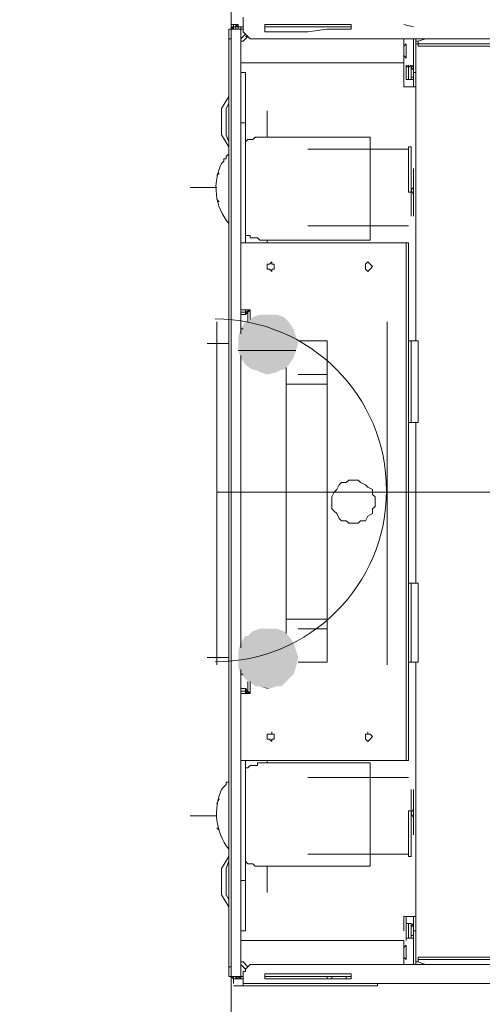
# Model space of a CAD drawing. Header units: millimetres. Extents: x 352 to 350573, y -22 to 37733.
# Tile 158 of 214: x 111000 to 111384, y 8766 to 9583. Entities that reach past the tile are written whole.
import ezdxf

# ---------------------------------------------------------------- set-up
doc = ezdxf.new("R2010")
doc.units = ezdxf.units.MM
doc.layers.add('PDF _PD-Socket', color=1, linetype='Continuous')
doc.layers.add('PDF$_83$-$Floor$Plan$-$В_Этаж$02_Сводный$P-PIPE', color=3, linetype='Continuous')
for name, color, linetype, true_color in [('PDF$_83$-$Floor$Plan$-$В_Этаж$02_Сводный$A-DETL-MBND', 7, 'Continuous', 0xdd3700), ('PDF$_83$-$Floor$Plan$-$В_Этаж$02_Сводный$G-IMPT', 9, 'Continuous', 0x808080), ('PDF$_83$-$Floor$Plan$-$В_Этаж$02_Сводный$P-PIPE-CNTR', 150, 'Continuous', 0x007fff), ('PDF$_83$new_ifc_RVT-1-В_Этаж$02_Сводный$A-WALL', 7, 'Continuous', 0xdcdcdc)]:
    doc.layers.add(name, color=color, linetype=linetype, true_color=true_color)

msp = doc.modelspace()

# ---------------------------------------------------------------- linework, layer by layer
at = {"layer": 'PDF _PD-Socket', "lineweight": 0}
for points in [[(111163.59, 9332.36), (111163.59, 9047.91)], [(111304.82, 9332.36), (111304.82, 9047.91)], [(111163.59, 9191.12), (111448.04, 9191.12)]]:
    msp.add_lwpolyline(points, dxfattribs=at)
msp.add_arc((111162.17, 9192.49), 142.23, 270, 90, dxfattribs=at)
at = {"layer": 'PDF$_83$-$Floor$Plan$-$В_Этаж$02_Сводный$A-DETL-MBND', "color": 5, "lineweight": 0}
for points in [[(111187.46, 9481.54), (111189.45, 9483.53), (111191.44, 9483.53), (111193.43, 9483.53), (111195.42, 9485.52), (111197.41, 9485.52), (111199.4, 9485.52), (111201.39, 9485.52), (111203.38, 9485.52), (111205.36, 9485.52)], [(111195.42, 9485.52), (111193.43, 9483.53)], [(111165.58, 9455.68), (111163.59, 9453.69)], [(111163.59, 9433.8), (111165.58, 9431.81)], [(111205.36, 9399.99), (111203.38, 9399.99), (111201.39, 9399.99), (111199.4, 9399.99), (111197.41, 9401.98), (111195.42, 9401.98), (111193.43, 9401.98), (111191.44, 9401.98), (111191.44, 9403.97), (111189.45, 9403.97), (111187.46, 9403.97)], [(111193.43, 9401.98), (111195.42, 9401.98)]]:
    msp.add_lwpolyline(points, dxfattribs=at)
msp.add_lwpolyline([(111173.54, 9413.91, -0.292175), (111167.57, 9463.64), (111169.56, 9465.63), (111169.56, 9467.62), (111171.55, 9467.62), (111171.55, 9469.61), (111173.54, 9471.6)], format="xyb", dxfattribs=at)
at = {"layer": 'PDF$_83$-$Floor$Plan$-$В_Этаж$02_Сводный$A-DETL-MBND', "color": 150, "lineweight": 0, "true_color": 0x007fff}
msp.add_lwpolyline([(111173.54, 9310.47), (111173.54, 9312.46), (111173.54, 9314.45), (111173.54, 9316.44), (111173.54, 9318.43)], dxfattribs=at)
at = {"layer": 'PDF$_83$-$Floor$Plan$-$В_Этаж$02_Сводный$A-DETL-MBND', "color": 220, "lineweight": 0, "true_color": 0xff00bf}
for points in [[(111173.54, 9047.91), (111173.54, 9049.89), (111173.54, 9051.88), (111173.54, 9053.87), (111173.54, 9055.86), (111173.54, 9057.85)], [(111189.45, 9024.04), (111187.46, 9026.02)]]:
    msp.add_lwpolyline(points, dxfattribs=at)
at = {"layer": 'PDF$_83$-$Floor$Plan$-$В_Этаж$02_Сводный$A-DETL-MBND', "color": 1, "lineweight": 0}
for points in [[(111187.46, 8962.37), (111189.45, 8962.37), (111191.44, 8964.36), (111193.43, 8964.36), (111195.42, 8964.36), (111197.41, 8964.36), (111197.41, 8966.35), (111199.4, 8966.35), (111201.39, 8966.35), (111203.38, 8966.35), (111205.36, 8966.35)], [(111195.42, 8964.36), (111193.43, 8964.36)], [(111165.58, 8936.51), (111163.59, 8932.53)], [(111163.59, 8912.64), (111165.58, 8910.65)], [(111205.36, 8880.82), (111203.38, 8880.82), (111201.39, 8880.82), (111199.4, 8880.82), (111197.41, 8880.82), (111195.42, 8880.82), (111193.43, 8882.8), (111191.44, 8882.8), (111189.45, 8882.8), (111187.46, 8884.79)], [(111193.43, 8882.8), (111195.42, 8880.82)]]:
    msp.add_lwpolyline(points, dxfattribs=at)
msp.add_lwpolyline([(111173.54, 8894.74, -0.27263), (111167.57, 8944.47), (111169.56, 8946.46), (111171.55, 8948.45), (111171.55, 8950.44), (111173.54, 8950.44), (111173.54, 8952.43)], format="xyb", dxfattribs=at)
at = {"layer": 'PDF$_83$-$Floor$Plan$-$В_Этаж$02_Сводный$G-IMPT', "lineweight": 0}
for points in [[(111187.46, 9569.07), (111189.45, 9569.07), (111191.44, 9567.08), (111193.43, 9567.08), (111195.42, 9567.08), (111193.43, 9567.08), (111191.44, 9567.08), (111189.45, 9569.07), (111187.46, 9571.06), (111185.47, 9573.04), (111185.47, 9575.03), (111185.47, 9577.02), (111185.47, 9582.99), (111185.47, 9584.98)], [(111173.54, 9549.17), (111173.54, 9575.03), (111175.53, 9575.03), (111175.53, 9573.04), (111175.53, 9571.06), (111175.53, 9569.07), (111175.53, 9567.08), (111173.54, 9567.08), (111173.54, 9569.07), (111173.54, 9571.06), (111173.54, 9573.04), (111173.54, 9575.03), (111173.54, 9549.17), (111173.54, 9547.19), (111173.54, 9545.2), (111173.54, 9543.21), (111173.54, 9539.23), (111173.54, 9537.24)], [(111179.51, 9577.02), (111181.49, 9577.02), (111179.51, 9577.02), (111179.51, 9575.03), (111177.52, 9575.03), (111175.53, 9577.02), (111175.53, 9579.01), (111177.52, 9579.01), (111177.52, 9577.02), (111175.53, 9577.02), (111177.52, 9577.02), (111177.52, 9579.01), (111179.51, 9579.01), (111179.51, 9577.02), (111179.51, 9579.01), (111181.49, 9577.02), (111181.49, 9575.03), (111181.49, 9577.02), (111183.48, 9577.02), (111181.49, 9577.02), (111181.49, 9575.03), (111179.51, 9575.03), (111179.51, 9577.02), (111181.49, 9577.02), (111183.48, 9577.02), (111181.49, 9577.02), (111183.48, 9577.02), (111185.47, 9577.02), (111183.48, 9577.02), (111181.49, 9577.02), (111181.49, 9579.01), (111179.51, 9579.01), (111181.49, 9579.01), (111179.51, 9579.01), (111179.51, 9577.02), (111177.52, 9577.02), (111177.52, 9575.03), (111177.52, 9577.02), (111179.51, 9577.02), (111179.51, 9579.01), (111179.51, 9577.02), (111177.52, 9577.02), (111177.52, 9579.01), (111177.52, 9577.02), (111177.52, 9579.01), (111177.52, 9577.02)], [(111177.52, 9579.01), (111179.51, 9579.01), (111177.52, 9579.01), (111179.51, 9579.01), (111177.52, 9579.01), (111177.52, 9577.02), (111175.53, 9577.02)], [(111175.53, 9577.02), (111175.53, 9577.02)], [(111175.53, 9575.03), (111183.48, 9575.03), (111183.48, 9577.02), (111183.48, 9575.03), (111185.47, 9575.03)], [(111175.53, 9577.02), (111175.53, 9577.02)], [(111177.52, 9579.01), (111177.52, 9579.01)], [(111177.52, 9575.03), (111177.52, 9575.03)], [(111179.51, 9575.03), (111179.51, 9575.03)], [(111181.49, 9575.03), (111181.49, 9577.02), (111183.48, 9577.02), (111181.49, 9577.02), (111181.49, 9575.03), (111181.49, 9577.02)], [(111181.49, 9577.02), (111181.49, 9577.02)], [(111181.49, 9577.02), (111181.49, 9577.02)], [(111183.48, 9577.02), (111183.48, 9577.02)], [(111183.48, 9577.02), (111183.48, 9577.02)], [(111183.48, 9577.02), (111183.48, 9577.02)], [(111183.48, 9577.02), (111183.48, 9577.02)], [(111183.48, 9577.02), (111183.48, 9577.02)], [(111183.48, 9577.02), (111183.48, 9577.02)], [(111183.48, 9577.02), (111183.48, 9577.02)], [(111183.48, 9322.41), (111183.48, 9575.03)], [(111183.48, 9575.03), (111183.48, 9575.03)], [(111185.47, 9577.02), (111185.47, 9577.02)], [(111195.42, 9567.08), (111774.27, 9567.08), (111780.23, 9577.02), (111782.22, 9577.02), (111784.21, 9577.02), (111784.21, 9575.03), (111786.2, 9575.03), (111788.19, 9573.04), (111788.19, 9571.06), (111790.18, 9569.07), (111790.18, 9567.08), (111744.43, 9539.23), (111742.44, 9537.24), (111742.44, 9535.25), (111740.45, 9535.25), (111740.45, 9533.26), (111740.45, 9302.52)], [(111255.09, 9577.02), (111255.09, 9577.02)], [(111259.07, 9577.02), (111259.07, 9577.02)], [(111271.01, 9577.02), (111271.01, 9577.02)], [(111274.99, 9577.02), (111274.99, 9577.02)], [(111274.99, 9577.02), (111274.99, 9577.02)], [(111274.99, 9577.02), (111274.99, 9577.02)], [(111326.7, 9577.02), (111318.75, 9579.01)], [(111173.54, 8815.17), (111173.54, 8817.16), (111173.54, 8819.15), (111173.54, 8821.14), (111173.54, 8823.13), (111173.54, 8825.12), (111173.54, 8827.11), (111173.54, 8825.12), (111173.54, 8823.13), (111173.54, 8821.14), (111173.54, 8819.15), (111173.54, 8817.16), (111173.54, 8789.31), (111175.53, 8789.31), (111175.53, 8791.3), (111175.53, 8793.29), (111175.53, 8795.28), (111175.53, 8797.27), (111175.53, 9567.08)], [(111173.54, 9567.08), (111173.54, 8797.27)], [(111187.46, 9571.06), (111183.48, 9567.08)], [(111195.42, 9567.08), (111195.42, 9567.08)], [(111318.75, 9567.08), (111318.75, 9561.11)], [(111326.7, 9567.08), (111326.7, 9539.23), (111326.7, 9537.24), (111326.7, 9535.25), (111326.7, 9533.26), (111326.7, 9531.27), (111326.7, 9529.28), (111326.7, 9527.29), (111328.69, 9527.29), (111328.69, 9529.28), (111328.69, 9531.27), (111328.69, 9533.26), (111328.69, 9535.25), (111328.69, 9537.24), (111328.69, 9539.23), (111328.69, 9567.08), (111330.68, 9567.08), (111328.69, 9567.08), (111328.69, 9565.09), (111330.68, 9565.09), (111330.68, 9561.11), (111746.42, 9561.11)], [(111330.68, 9567.08), (111330.68, 9567.08)], [(111330.68, 9565.09), (111336.65, 9567.08)], [(111183.48, 9565.09), (111183.48, 9565.09)], [(111183.48, 9565.09), (111183.48, 9565.09)], [(111185.47, 9565.09), (111183.48, 9565.09), (111183.48, 9563.1)], [(111183.48, 9565.09), (111183.48, 9565.09)], [(111320.74, 9563.1), (111320.74, 9561.11), (111320.74, 9559.12), (111320.74, 9557.13), (111320.74, 9559.12), (111320.74, 9561.11), (111320.74, 9563.1), (111320.74, 9561.11), (111320.74, 9563.1), (111318.75, 9561.11), (111318.75, 9563.1), (111318.75, 9561.11), (111318.75, 9559.12), (111318.75, 9561.11), (111318.75, 9563.1), (111318.75, 9561.11), (111318.75, 9559.12)], [(111318.75, 9563.1), (111318.75, 9563.1)], [(111318.75, 9563.1), (111318.75, 9563.1)], [(111318.75, 9555.14), (111318.75, 9553.15), (111318.75, 9555.14), (111318.75, 9557.13), (111318.75, 9559.12), (111318.75, 9561.11), (111318.75, 9563.1), (111318.75, 9561.11), (111318.75, 9559.12), (111318.75, 9557.13), (111318.75, 9555.14), (111318.75, 9553.15), (111318.75, 9539.23), (111318.75, 9537.24), (111318.75, 9535.25), (111318.75, 9533.26), (111318.75, 9531.27), (111318.75, 9529.28), (111318.75, 9527.29), (111326.7, 9527.29), (111328.69, 9527.29)], [(111318.75, 9563.1), (111318.75, 9563.1)], [(111318.75, 9563.1), (111318.75, 9563.1)], [(111320.74, 9551.16), (111320.74, 9553.15), (111320.74, 9551.16), (111320.74, 9553.15), (111320.74, 9555.14), (111320.74, 9557.13), (111320.74, 9555.14), (111320.74, 9553.15), (111320.74, 9551.16), (111318.75, 9553.15), (111318.75, 9551.16), (111318.75, 9553.15), (111318.75, 9555.14), (111318.75, 9553.15), (111318.75, 9551.16), (111318.75, 9553.15), (111318.75, 9551.16), (111318.75, 9553.15), (111318.75, 9551.16), (111318.75, 9553.15), (111318.75, 9551.16), (111318.75, 9553.15), (111318.75, 9555.14), (111318.75, 9557.13), (111318.75, 9559.12), (111318.75, 9561.11), (111318.75, 9563.1)], [(111320.74, 9563.1), (111320.74, 9563.1)], [(111328.69, 9563.1), (111330.68, 9563.1)], [(111330.68, 9565.09), (111330.68, 9565.09)], [(111746.42, 9563.1), (111750.4, 9563.1), (111746.42, 9563.1), (111330.68, 9563.1), (111740.45, 9563.1), (111742.44, 9563.1)], [(111173.54, 9551.16), (111173.54, 9549.17), (111173.54, 9547.19), (111173.54, 9545.2), (111173.54, 9543.21), (111173.54, 9539.23), (111173.54, 9537.24), (111173.54, 9497.46)], [(111318.75, 9553.15), (111318.75, 9547.19), (111183.48, 9547.19)], [(111318.75, 9551.16), (111318.75, 9551.16)], [(111318.75, 9551.16), (111318.75, 9551.16)], [(111320.74, 9551.16), (111320.74, 9551.16)], [(111324.71, 9541.22), (111324.71, 9543.21), (111326.7, 9545.2), (111326.7, 9543.21), (111326.7, 9541.22), (111326.7, 9539.23), (111326.7, 9541.22), (111324.71, 9543.21), (111324.71, 9541.22), (111324.71, 9539.23), (111324.71, 9537.24), (111324.71, 9535.25), (111324.71, 9533.26), (111324.71, 9535.25), (111326.7, 9535.25), (111326.7, 9537.24), (111326.7, 9539.23), (111326.7, 9537.24), (111326.7, 9535.25), (111326.7, 9533.26), (111326.7, 9535.25), (111326.7, 9533.26), (111324.71, 9533.26), (111322.73, 9533.26), (111320.74, 9533.26), (111320.74, 9535.25), (111320.74, 9533.26), (111320.74, 9535.25), (111320.74, 9537.24), (111320.74, 9539.23), (111320.74, 9541.22), (111320.74, 9543.21), (111320.74, 9545.2), (111320.74, 9543.21), (111322.73, 9545.2)], [(111320.74, 9543.21), (111320.74, 9543.21)], [(111320.74, 9543.21), (111320.74, 9543.21)], [(111320.74, 9541.22), (111320.74, 9539.23), (111320.74, 9541.22), (111320.74, 9543.21), (111320.74, 9541.22), (111320.74, 9543.21), (111320.74, 9541.22), (111320.74, 9539.23), (111320.74, 9537.24), (111320.74, 9535.25), (111320.74, 9537.24)], [(111320.74, 9543.21), (111320.74, 9543.21)], [(111320.74, 9543.21), (111320.74, 9543.21)], [(111320.74, 9543.21), (111320.74, 9543.21)], [(111322.73, 9541.22), (111322.73, 9543.21), (111322.73, 9541.22), (111322.73, 9539.23), (111322.73, 9537.24), (111322.73, 9535.25), (111322.73, 9533.26), (111322.73, 9535.25), (111322.73, 9537.24), (111322.73, 9539.23), (111322.73, 9541.22), (111322.73, 9543.21), (111324.71, 9545.2), (111324.71, 9543.21), (111324.71, 9541.22), (111324.71, 9539.23), (111324.71, 9537.24), (111324.71, 9535.25), (111324.71, 9533.26), (111324.71, 9535.25), (111324.71, 9537.24)], [(111322.73, 9533.26), (111322.73, 9535.25), (111322.73, 9537.24), (111322.73, 9539.23), (111322.73, 9541.22), (111322.73, 9543.21), (111322.73, 9545.2), (111322.73, 9543.21)], [(111322.73, 9543.21), (111322.73, 9543.21)], [(111322.73, 9543.21), (111322.73, 9543.21)], [(111324.71, 9545.2), (111324.71, 9543.21)], [(111324.71, 9543.21), (111324.71, 9543.21)], [(111324.71, 9543.21), (111324.71, 9543.21)], [(111324.71, 9543.21), (111324.71, 9543.21)], [(111326.7, 9543.21), (111326.7, 9541.22)], [(111326.7, 9543.21), (111326.7, 9543.21)], [(111183.48, 9539.23), (111187.46, 9539.23), (111187.46, 9537.24), (111187.46, 9533.26), (111187.46, 9529.28), (111187.46, 9525.3), (111187.46, 9519.34), (111187.46, 9511.38), (111187.46, 9505.41), (111187.46, 9497.46), (111183.48, 9497.46)], [(111320.74, 9533.26), (111320.74, 9535.25), (111320.74, 9537.24), (111320.74, 9539.23), (111320.74, 9537.24), (111320.74, 9535.25), (111320.74, 9533.26), (111320.74, 9535.25), (111320.74, 9533.26), (111320.74, 9535.25)], [(111320.74, 9533.26), (111320.74, 9533.26)], [(111322.73, 9537.24), (111322.73, 9535.25), (111322.73, 9533.26), (111322.73, 9535.25)], [(111328.69, 9539.23), (111326.7, 9539.23)], [(111328.69, 9316.44), (111328.69, 9535.25)], [(111173.54, 9519.34), (111167.57, 9509.39), (111167.57, 9507.4), (111167.57, 9505.41), (111167.57, 9503.42), (111167.57, 9501.43), (111167.57, 9499.45), (111167.57, 9497.46), (111167.57, 9495.47), (111167.57, 9493.48), (111167.57, 9491.49), (111167.57, 9489.5), (111167.57, 9487.51), (111173.54, 9477.56)], [(111173.54, 9513.37), (111171.55, 9509.39), (111171.55, 9507.4), (111171.55, 9505.41), (111171.55, 9503.42), (111171.55, 9501.43), (111171.55, 9499.45), (111171.55, 9497.46), (111171.55, 9495.47), (111171.55, 9493.48), (111171.55, 9491.49), (111171.55, 9489.5), (111171.55, 9487.51), (111173.54, 9481.54)], [(111167.57, 9505.41), (111167.57, 9503.42), (111167.57, 9501.43), (111167.57, 9499.45), (111167.57, 9497.46), (111167.57, 9495.47), (111167.57, 9493.48), (111167.57, 9491.49), (111167.57, 9489.5)], [(111171.55, 9505.41), (111171.55, 9503.42), (111171.55, 9501.43), (111171.55, 9499.45), (111171.55, 9497.46), (111171.55, 9495.47), (111171.55, 9493.48), (111171.55, 9491.49), (111171.55, 9489.5)], [(111173.54, 9485.52), (111173.54, 9487.51), (111173.54, 9489.5), (111173.54, 9491.49), (111173.54, 9493.48), (111173.54, 9495.47), (111173.54, 9497.46), (111173.54, 9495.47), (111173.54, 9493.48), (111173.54, 9491.49), (111173.54, 9489.5), (111173.54, 9487.51)], [(111187.46, 9398), (111187.46, 9497.46)], [(111324.71, 9457.67), (111324.71, 9455.68), (111324.71, 9451.71), (111324.71, 9449.72), (111324.71, 9445.74), (111324.71, 9441.76), (111324.71, 9439.77), (111324.71, 9435.79), (111324.71, 9431.81), (111324.71, 9427.84), (111324.71, 9425.85), (111324.71, 9423.86), (111324.71, 9421.87), (111324.71, 9419.88), (111324.71, 9421.87), (111324.71, 9423.86), (111324.71, 9425.85), (111324.71, 9429.82), (111324.71, 9431.81), (111324.71, 9435.79), (111324.71, 9439.77), (111324.71, 9443.75), (111324.71, 9447.73), (111324.71, 9449.72), (111324.71, 9453.69), (111324.71, 9455.68), (111324.71, 9457.67), (111324.71, 9459.66)], [(111326.7, 9419.88), (111326.7, 9421.87), (111326.7, 9423.86), (111326.7, 9425.85), (111326.7, 9429.82), (111326.7, 9431.81), (111326.7, 9435.79), (111326.7, 9439.77), (111326.7, 9443.75), (111326.7, 9447.73), (111326.7, 9449.72), (111326.7, 9453.69), (111326.7, 9455.68), (111326.7, 9457.67), (111326.7, 9459.66), (111326.7, 9457.67), (111326.7, 9455.68), (111326.7, 9453.69), (111326.7, 9451.71), (111326.7, 9447.73), (111326.7, 9443.75), (111324.71, 9441.76), (111326.7, 9437.78), (111326.7, 9433.8), (111326.7, 9429.82), (111326.7, 9427.84), (111326.7, 9425.85), (111326.7, 9423.86), (111326.7, 9421.87)], [(111173.54, 9441.76), (111173.54, 9443.75), (111173.54, 9441.76), (111173.54, 9443.75), (111173.54, 9445.74), (111173.54, 9447.73), (111173.54, 9449.72), (111173.54, 9451.71), (111173.54, 9453.69), (111173.54, 9455.68), (111173.54, 9451.71), (111173.54, 9455.68)], [(111173.54, 9405.95), (111173.54, 9405.95)], [(111173.54, 9403.97), (111173.54, 9401.98), (111173.54, 9399.99), (111173.54, 9398), (111173.54, 9394.02), (111173.54, 9392.03), (111173.54, 9388.05), (111173.54, 8978.28), (111173.54, 8976.3), (111173.54, 8972.32), (111173.54, 8970.33), (111173.54, 8968.34), (111173.54, 8966.35), (111173.54, 8964.36), (111173.54, 8962.37)], [(111173.54, 9403.97), (111173.54, 9403.97)], [(111173.54, 9403.97), (111173.54, 9403.97)], [(111322.73, 9398), (111320.74, 9398), (111320.74, 9376.12), (111320.74, 9398), (111183.48, 9398)], [(111320.74, 9398), (111320.74, 9398)], [(111322.73, 9398), (111322.73, 9398)], [(111173.54, 9388.05), (111173.54, 9388.05)], [(111322.73, 9386.06), (111322.73, 9386.06)], [(111320.74, 9378.11), (111320.74, 9378.11)], [(111320.74, 9368.16), (111320.74, 9370.15), (111320.74, 9372.14), (111320.74, 9374.13), (111320.74, 9376.12), (111320.74, 9378.11)], [(111320.74, 9372.14), (111320.74, 9374.13)], [(111320.74, 9368.16), (111320.74, 9370.15), (111320.74, 9372.14)], [(111320.74, 9366.17), (111320.74, 9368.16), (111320.74, 9370.15), (111320.74, 9372.14)], [(111320.74, 8994.2), (111320.74, 8992.21), (111320.74, 8990.22), (111320.74, 8988.23), (111320.74, 8990.22), (111320.74, 8992.21), (111320.74, 8994.2), (111320.74, 8996.19), (111320.74, 8998.18), (111320.74, 8996.19), (111320.74, 8998.18), (111320.74, 8996.19), (111320.74, 9370.15), (111320.74, 9368.16)], [(111320.74, 9366.17), (111320.74, 9370.15)], [(111320.74, 9368.16), (111320.74, 9368.16)], [(111320.74, 9368.16), (111320.74, 9368.16)], [(111187.46, 9340.31), (111191.44, 9342.3), (111189.45, 9340.31), (111187.46, 9340.31), (111187.46, 9338.32), (111183.48, 9338.32)], [(111187.46, 9342.3), (111187.46, 9338.32), (111189.45, 9340.31), (111187.46, 9340.31), (111183.48, 9340.31)], [(111191.44, 9334.34), (111191.44, 9342.3), (111183.48, 9342.3)], [(111187.46, 9340.31), (111187.46, 9340.31)], [(111189.45, 9340.31), (111189.45, 9340.31)], [(111189.45, 9340.31), (111189.45, 9332.36)], [(111185.47, 9326.39), (111183.48, 9326.39)], [(111231.22, 9316.44), (111255.09, 9316.44), (111255.09, 9049.89), (111231.22, 9049.89)], [(111324.71, 9316.44), (111324.71, 9248.81), (111330.68, 9248.81), (111330.68, 9316.44), (111328.69, 9316.44), (111322.73, 9316.44)], [(111183.48, 9061.83), (111183.48, 9304.51)], [(111221.28, 9073.76), (111221.28, 9294.56)], [(111324.71, 9248.81), (111322.73, 9248.81), (111328.69, 9248.81), (111330.68, 9248.81)], [(111322.73, 9115.54), (111328.69, 9115.54), (111328.69, 9248.81)], [(111330.68, 9049.89), (111328.69, 9049.89), (111322.73, 9049.89), (111324.71, 9049.89), (111324.71, 9115.54)], [(111324.71, 9049.89), (111330.68, 9049.89), (111330.68, 9115.54), (111328.69, 9115.54)], [(111183.48, 8789.31), (111183.48, 9043.93)], [(111328.69, 9049.89), (111328.69, 8831.09)], [(111183.48, 9039.95), (111185.47, 9039.95)], [(111187.46, 9024.04), (111187.46, 9028.01), (111187.46, 9026.02), (111183.48, 9026.02), (111187.46, 9026.02), (111189.45, 9026.02), (111189.45, 9024.04), (111189.45, 9026.02), (111189.45, 9033.98)], [(111191.44, 9033.98), (111191.44, 9024.04), (111183.48, 9024.04)], [(111183.48, 9028.01), (111187.46, 9028.01), (111189.45, 9026.02), (111191.44, 9024.04), (111187.46, 9026.02), (111189.45, 9026.02)], [(111187.46, 9026.02), (111187.46, 9026.02)], [(111189.45, 9026.02), (111189.45, 9026.02)], [(111320.74, 8998.18), (111320.74, 8998.18)], [(111183.48, 8968.34), (111320.74, 8968.34), (111320.74, 8990.22), (111320.74, 8988.23), (111320.74, 8986.24), (111320.74, 8988.23), (111320.74, 8990.22), (111320.74, 8992.21)], [(111322.73, 8968.34), (111320.74, 8968.34), (111320.74, 8990.22)], [(111320.74, 8988.23), (111320.74, 8988.23)], [(111320.74, 8988.23), (111320.74, 8988.23)], [(111173.54, 8978.28), (111173.54, 8978.28)], [(111322.73, 8980.27), (111322.73, 8980.27)], [(111173.54, 8962.37), (111173.54, 8962.37)], [(111183.48, 8868.88), (111187.46, 8868.88), (111187.46, 8968.34)], [(111320.74, 8968.34), (111320.74, 8968.34)], [(111322.73, 8968.34), (111322.73, 8968.34)], [(111322.73, 8968.34), (111322.73, 8968.34)], [(111173.54, 8960.38), (111173.54, 8960.38)], [(111324.71, 8906.67), (111324.71, 8908.66), (111324.71, 8910.65), (111324.71, 8912.64), (111324.71, 8914.63), (111324.71, 8918.61), (111324.71, 8922.59), (111324.71, 8926.57), (111324.71, 8930.54), (111324.71, 8932.53), (111324.71, 8936.51), (111324.71, 8940.49), (111324.71, 8942.48), (111324.71, 8944.47), (111324.71, 8942.48), (111324.71, 8940.49), (111324.71, 8938.5), (111324.71, 8934.52), (111324.71, 8930.54), (111324.71, 8928.56), (111324.71, 8924.58), (111324.71, 8920.6), (111324.71, 8916.62), (111324.71, 8914.63), (111324.71, 8910.65), (111324.71, 8908.66)], [(111173.54, 8910.65), (111173.54, 8912.64), (111173.54, 8910.65), (111173.54, 8912.64), (111173.54, 8914.63), (111173.54, 8916.62), (111173.54, 8918.61), (111173.54, 8920.6), (111173.54, 8922.59), (111173.54, 8924.58), (111173.54, 8922.59), (111173.54, 8924.58)], [(111322.73, 8924.58), (111322.73, 8922.59), (111322.73, 8918.61), (111322.73, 8916.62), (111322.73, 8912.64), (111322.73, 8908.66), (111322.73, 8906.67), (111322.73, 8902.7), (111322.73, 8898.72), (111322.73, 8896.73), (111322.73, 8892.75), (111322.73, 8890.76), (111322.73, 8888.77), (111322.73, 8890.76), (111322.73, 8892.75), (111322.73, 8896.73), (111322.73, 8900.71), (111322.73, 8902.7), (111322.73, 8906.67), (111322.73, 8910.65), (111322.73, 8914.63), (111322.73, 8918.61), (111322.73, 8920.6), (111322.73, 8922.59), (111322.73, 8924.58), (111322.73, 8926.57)], [(111173.54, 8888.77), (111167.57, 8878.83), (111167.57, 8876.84), (111167.57, 8874.85), (111167.57, 8872.86), (111167.57, 8870.87), (111167.57, 8868.88), (111167.57, 8866.89), (111167.57, 8864.9), (111167.57, 8862.91), (111167.57, 8860.92), (111167.57, 8858.93), (111167.57, 8856.95), (111173.54, 8847)], [(111173.54, 8884.79), (111171.55, 8878.83), (111171.55, 8876.84), (111171.55, 8874.85), (111171.55, 8872.86), (111171.55, 8870.87), (111171.55, 8868.88), (111171.55, 8866.89), (111171.55, 8862.91), (111171.55, 8860.92), (111171.55, 8858.93), (111171.55, 8856.95), (111173.54, 8852.97)], [(111173.54, 8880.82), (111173.54, 8878.83), (111173.54, 8876.84), (111173.54, 8874.85), (111173.54, 8872.86), (111173.54, 8870.87), (111173.54, 8868.88), (111173.54, 8827.11)], [(111167.57, 8878.83), (111167.57, 8878.83)], [(111167.57, 8876.84), (111167.57, 8874.85), (111167.57, 8872.86), (111167.57, 8870.87), (111167.57, 8868.88), (111167.57, 8866.89), (111167.57, 8864.9), (111167.57, 8862.91), (111167.57, 8860.92)], [(111171.55, 8878.83), (111171.55, 8878.83)], [(111171.55, 8876.84), (111171.55, 8874.85), (111171.55, 8872.86), (111171.55, 8870.87), (111171.55, 8868.88), (111171.55, 8866.89), (111171.55, 8862.91), (111171.55, 8860.92)], [(111173.54, 8878.83), (111173.54, 8876.84), (111173.54, 8874.85), (111173.54, 8872.86), (111173.54, 8870.87), (111173.54, 8868.88)], [(111187.46, 8827.11), (111187.46, 8829.1), (111187.46, 8833.08), (111187.46, 8839.04), (111187.46, 8845.01), (111187.46, 8852.97), (111187.46, 8860.92), (111187.46, 8868.88)], [(111167.57, 8856.95), (111167.57, 8856.95)], [(111171.55, 8856.95), (111171.55, 8856.95)], [(111318.75, 8827.11), (111318.75, 8829.1), (111318.75, 8831.09), (111318.75, 8833.08), (111318.75, 8835.06), (111318.75, 8837.05), (111318.75, 8839.04), (111320.74, 8839.04), (111322.73, 8839.04), (111320.74, 8839.04), (111320.74, 8837.05), (111320.74, 8839.04), (111322.73, 8839.04)], [(111320.74, 8839.04), (111320.74, 8839.04)], [(111320.74, 8839.04), (111320.74, 8839.04)], [(111320.74, 8839.04), (111320.74, 8839.04)], [(111326.7, 8799.26), (111326.7, 8827.11), (111326.7, 8829.1), (111326.7, 8831.09), (111326.7, 8833.08), (111326.7, 8835.06), (111326.7, 8837.05), (111326.7, 8839.04), (111320.74, 8839.04)], [(111328.69, 8799.26), (111330.68, 8799.26), (111328.69, 8799.26), (111328.69, 8827.11), (111328.69, 8829.1), (111328.69, 8831.09), (111328.69, 8833.08), (111328.69, 8835.06), (111328.69, 8837.05), (111328.69, 8839.04), (111326.7, 8839.04)], [(111324.71, 8829.1), (111324.71, 8831.09), (111326.7, 8831.09), (111326.7, 8829.1), (111326.7, 8827.11), (111326.7, 8825.12), (111326.7, 8823.13), (111324.71, 8823.13), (111324.71, 8821.14), (111324.71, 8823.13), (111324.71, 8825.12), (111324.71, 8827.11), (111324.71, 8829.1), (111324.71, 8831.09), (111326.7, 8833.08), (111326.7, 8831.09), (111326.7, 8829.1), (111326.7, 8827.11), (111326.7, 8825.12), (111326.7, 8823.13), (111326.7, 8821.14), (111326.7, 8823.13), (111326.7, 8821.14), (111324.71, 8821.14), (111322.73, 8821.14), (111320.74, 8821.14), (111320.74, 8823.13), (111320.74, 8825.12), (111320.74, 8827.11), (111320.74, 8829.1), (111320.74, 8831.09), (111320.74, 8837.05), (111320.74, 8831.09)], [(111320.74, 8837.05), (111320.74, 8837.05)], [(111320.74, 8829.1), (111320.74, 8827.11), (111320.74, 8829.1), (111320.74, 8831.09), (111320.74, 8833.08), (111320.74, 8831.09), (111320.74, 8833.08), (111322.73, 8833.08), (111324.71, 8833.08), (111324.71, 8831.09), (111324.71, 8829.1), (111324.71, 8827.11), (111324.71, 8825.12), (111324.71, 8823.13), (111324.71, 8821.14), (111324.71, 8823.13), (111324.71, 8825.12)], [(111320.74, 8833.08), (111320.74, 8833.08)], [(111320.74, 8823.13), (111320.74, 8825.12), (111320.74, 8823.13), (111320.74, 8821.14), (111320.74, 8823.13), (111320.74, 8821.14), (111320.74, 8823.13), (111320.74, 8825.12), (111320.74, 8827.11), (111320.74, 8829.1), (111320.74, 8831.09), (111320.74, 8833.08), (111320.74, 8831.09)], [(111322.73, 8833.08), (111322.73, 8831.09), (111322.73, 8829.1)], [(111322.73, 8821.14), (111322.73, 8823.13), (111322.73, 8825.12), (111322.73, 8827.11), (111322.73, 8829.1), (111322.73, 8831.09), (111322.73, 8833.08), (111322.73, 8831.09)], [(111326.7, 8833.08), (111326.7, 8831.09), (111324.71, 8831.09), (111324.71, 8833.08)], [(111324.71, 8831.09), (111324.71, 8831.09)], [(111324.71, 8831.09), (111324.71, 8831.09)], [(111324.71, 8831.09), (111324.71, 8831.09)], [(111326.7, 8831.09), (111326.7, 8831.09)], [(111320.74, 8827.11), (111320.74, 8827.11)], [(111320.74, 8821.14), (111320.74, 8823.13), (111320.74, 8825.12), (111320.74, 8827.11)], [(111320.74, 8823.13), (111320.74, 8821.14)], [(111320.74, 8823.13), (111320.74, 8821.14)], [(111322.73, 8825.12), (111322.73, 8823.13), (111322.73, 8821.14), (111322.73, 8823.13)], [(111326.7, 8827.11), (111328.69, 8827.11)], [(111173.54, 8789.31), (111173.54, 8817.16)], [(111183.48, 8819.15), (111318.75, 8819.15), (111318.75, 8813.18)], [(111320.74, 8813.18), (111320.74, 8815.17), (111318.75, 8813.18), (111318.75, 8815.17), (111318.75, 8813.18), (111318.75, 8811.19), (111318.75, 8813.18), (111318.75, 8815.17), (111318.75, 8813.18), (111318.75, 8811.19)], [(111318.75, 8815.17), (111318.75, 8815.17)], [(111318.75, 8815.17), (111318.75, 8815.17)], [(111318.75, 8807.22), (111318.75, 8805.23), (111318.75, 8807.22), (111318.75, 8809.21), (111318.75, 8811.19), (111318.75, 8813.18), (111318.75, 8815.17), (111318.75, 8813.18), (111318.75, 8811.19), (111318.75, 8809.21), (111318.75, 8807.22), (111318.75, 8805.23)], [(111318.75, 8815.17), (111318.75, 8813.18), (111318.75, 8811.19), (111318.75, 8809.21), (111318.75, 8807.22), (111318.75, 8805.23), (111318.75, 8803.24)], [(111318.75, 8815.17), (111318.75, 8815.17)], [(111318.75, 8815.17), (111318.75, 8815.17)], [(111320.74, 8821.14), (111320.74, 8821.14)], [(111320.74, 8819.15), (111320.74, 8819.15)], [(111320.74, 8815.17), (111320.74, 8815.17)], [(111296.87, 8783.35), (111416.22, 8783.35), (111770.29, 8783.35), (111776.25, 8783.35), (111782.22, 8785.34), (111786.2, 8787.32), (111792.17, 8791.3), (111794.16, 8795.28), (111798.14, 8799.26), (111798.14, 8805.23), (111800.12, 8811.19)], [(111318.75, 8799.26), (111318.75, 8805.23), (111318.75, 8803.24), (111318.75, 8805.23), (111318.75, 8803.24), (111318.75, 8805.23), (111318.75, 8803.24), (111318.75, 8805.23), (111318.75, 8803.24), (111318.75, 8805.23), (111318.75, 8807.22), (111318.75, 8805.23), (111318.75, 8803.24), (111318.75, 8805.23), (111320.74, 8803.24), (111320.74, 8805.23), (111320.74, 8803.24), (111320.74, 8805.23), (111320.74, 8807.22), (111320.74, 8809.21), (111320.74, 8807.22), (111320.74, 8805.23), (111320.74, 8803.24)], [(111746.42, 8803.24), (111330.68, 8803.24), (111746.42, 8803.24), (111748.41, 8803.24), (111750.4, 8803.24), (111752.38, 8803.24), (111754.37, 8803.24), (111754.37, 8805.23), (111756.36, 8805.23), (111758.35, 8805.23), (111760.34, 8807.22), (111762.33, 8807.22), (111762.33, 8809.21), (111764.32, 8809.21), (111766.31, 8811.19), (111766.31, 8813.18), (111766.31, 8811.19)], [(111183.48, 8801.25), (111183.48, 8801.25)], [(111189.45, 8797.27), (111185.47, 8801.25), (111183.48, 8801.25), (111185.47, 8801.25), (111183.48, 8801.25)], [(111183.48, 8801.25), (111183.48, 8801.25)], [(111183.48, 8801.25), (111183.48, 8801.25)], [(111183.48, 8801.25), (111183.48, 8801.25)], [(111183.48, 8799.26), (111187.46, 8795.28)], [(111195.42, 8799.26), (111193.43, 8799.26), (111191.44, 8799.26), (111189.45, 8797.27), (111187.46, 8795.28), (111187.46, 8793.29), (111185.47, 8793.29), (111185.47, 8791.3), (111185.47, 8789.31)], [(111774.27, 8799.26), (111195.42, 8799.26)], [(111318.75, 8803.24), (111318.75, 8803.24)], [(111318.75, 8803.24), (111318.75, 8803.24)], [(111320.74, 8803.24), (111320.74, 8803.24)], [(111750.4, 8803.24), (111746.42, 8803.24), (111746.42, 8805.23), (111330.68, 8805.23), (111330.68, 8801.25), (111328.69, 8801.25), (111328.69, 8799.26), (111330.68, 8799.26)], [(111330.68, 8801.25), (111330.68, 8801.25)], [(111336.65, 8799.26), (111330.68, 8801.25)], [(111330.68, 8799.26), (111330.68, 8799.26)], [(111175.53, 8789.31), (111173.54, 8789.31), (111173.54, 8791.3), (111173.54, 8793.29), (111173.54, 8795.28), (111173.54, 8797.27), (111175.53, 8797.27)], [(111175.53, 8789.31), (111177.52, 8789.31), (111177.52, 8787.32)], [(111175.53, 8789.31), (111177.52, 8789.31), (111177.52, 8787.32)], [(111175.53, 8789.31), (111177.52, 8787.32)], [(111183.48, 8789.31), (111175.53, 8789.31)], [(111181.49, 8789.31), (111183.48, 8787.32)], [(111181.49, 8789.31), (111183.48, 8789.31), (111183.48, 8787.32)], [(111181.49, 8789.31), (111183.48, 8787.32)], [(111183.48, 8789.31), (111183.48, 8789.31)], [(111183.48, 8789.31), (111183.48, 8789.31)], [(111183.48, 8789.31), (111183.48, 8787.32)], [(111183.48, 8787.32), (111183.48, 8789.31)], [(111183.48, 8789.31), (111183.48, 8789.31)], [(111185.47, 8789.31), (111185.47, 8787.32)], [(111255.09, 8789.31), (111255.09, 8787.32), (111274.99, 8787.32), (111274.99, 8791.3), (111255.09, 8791.3), (111239.18, 8791.3), (111203.38, 8791.3), (111203.38, 8787.32), (111255.09, 8787.32), (111259.07, 8787.32), (111271.01, 8787.32), (111274.99, 8787.32), (111274.99, 8789.31), (111203.38, 8789.31)], [(111259.07, 8787.32), (111259.07, 8789.31)], [(111271.01, 8787.32), (111271.01, 8789.31)], [(111274.99, 8789.31), (111274.99, 8789.31)], [(111177.52, 8787.32), (111177.52, 8787.32)], [(111179.51, 8787.32), (111177.52, 8787.32)], [(111177.52, 8787.32), (111179.51, 8787.32)], [(111179.51, 8787.32), (111177.52, 8787.32)], [(111177.52, 8787.32), (111177.52, 8787.32)], [(111177.52, 8783.35), (111177.52, 8787.32), (111185.47, 8787.32), (111185.47, 8783.35)], [(111296.87, 8781.36), (111296.87, 8783.35), (111185.47, 8783.35), (111185.47, 8781.36), (111177.52, 8781.36)], [(111181.49, 8787.32), (111179.51, 8787.32)], [(111179.51, 8787.32), (111181.49, 8787.32)], [(111181.49, 8787.32), (111179.51, 8787.32)], [(111183.48, 8787.32), (111181.49, 8787.32)], [(111181.49, 8787.32), (111181.49, 8787.32)], [(111183.48, 8787.32), (111183.48, 8787.32)], [(111183.48, 8787.32), (111183.48, 8787.32)], [(111183.48, 8787.32), (111183.48, 8787.32)], [(111185.47, 8787.32), (111183.48, 8787.32)], [(111183.48, 8787.32), (111183.48, 8787.32)], [(111183.48, 8787.32), (111183.48, 8787.32)], [(111255.09, 8787.32), (111249.13, 8787.32), (111203.38, 8787.32)], [(111274.99, 8787.32), (111274.99, 8787.32)]]:
    msp.add_lwpolyline(points, dxfattribs=at)
for points in [[(111183.48, 9326.39), (111183.48, 9575.03)], [(111203.38, 9579.01), (111274.99, 9579.01)], [(111255.09, 9575.03), (111239.18, 9573.04), (111203.38, 9573.04), (111203.38, 9579.01), (111249.13, 9579.01), (111255.09, 9579.01), (111274.99, 9579.01), (111274.99, 9575.03)], [(111274.99, 9577.02), (111271.01, 9577.02), (111259.07, 9577.02), (111255.09, 9577.02), (111203.38, 9577.02), (111255.09, 9577.02), (111259.07, 9577.02), (111271.01, 9577.02)], [(111185.47, 9565.09), (111183.48, 9565.09), (111183.48, 9563.1), (111183.48, 9565.09), (111185.47, 9565.09), (111189.45, 9569.07)], [(111324.71, 9533.26), (111324.71, 9535.25)], [(111322.73, 9477.56), (111324.71, 9477.56), (111324.71, 9475.58), (111324.71, 9473.59), (111324.71, 9469.61), (111324.71, 9465.63), (111324.71, 9463.64), (111324.71, 9459.66), (111324.71, 9455.68), (111324.71, 9451.71), (111324.71, 9447.73), (111324.71, 9445.74), (111324.71, 9443.75), (111324.71, 9441.76), (111324.71, 9439.77), (111322.73, 9439.77), (111322.73, 9441.76), (111322.73, 9443.75), (111322.73, 9445.74), (111322.73, 9447.73), (111322.73, 9451.71), (111322.73, 9455.68), (111322.73, 9459.66), (111322.73, 9463.64), (111322.73, 9465.63), (111322.73, 9469.61), (111322.73, 9473.59), (111322.73, 9475.58)], [(111322.73, 9439.77), (111322.73, 9441.76), (111322.73, 9443.75), (111322.73, 9447.73), (111322.73, 9449.72), (111322.73, 9453.69), (111322.73, 9455.68), (111322.73, 9459.66), (111322.73, 9463.64), (111322.73, 9467.62), (111322.73, 9469.61), (111322.73, 9473.59), (111322.73, 9475.58), (111322.73, 9477.56), (111322.73, 9475.58), (111322.73, 9473.59), (111322.73, 9471.6), (111322.73, 9467.62), (111322.73, 9463.64), (111322.73, 9461.65), (111322.73, 9457.67), (111322.73, 9453.69), (111322.73, 9449.72), (111322.73, 9447.73), (111322.73, 9445.74), (111322.73, 9441.76)], [(111322.73, 8980.27), (111322.73, 8978.28), (111322.73, 8976.3), (111322.73, 8974.31), (111322.73, 8972.32), (111322.73, 8970.33), (111322.73, 8968.34), (111322.73, 8970.33), (111322.73, 8972.32), (111322.73, 8974.31), (111322.73, 8976.3), (111322.73, 8978.28), (111322.73, 8980.27), (111322.73, 9386.06), (111322.73, 9388.05), (111322.73, 9390.04), (111322.73, 9392.03), (111322.73, 9394.02), (111322.73, 9396.01), (111322.73, 9398), (111322.73, 9396.01), (111322.73, 9394.02), (111322.73, 9392.03), (111322.73, 9390.04), (111322.73, 9388.05), (111322.73, 9386.06)], [(111209.34, 9374.13), (111209.34, 9376.12), (111211.33, 9376.12), (111211.33, 9378.11), (111211.33, 9380.1), (111209.34, 9380.1), (111209.34, 9382.08), (111207.35, 9380.1), (111205.36, 9380.1), (111205.36, 9378.11), (111205.36, 9376.12), (111207.35, 9376.12)], [(111288.91, 9374.13), (111290.9, 9376.12), (111292.89, 9378.11), (111290.9, 9380.1), (111288.91, 9382.08), (111286.92, 9380.1), (111286.92, 9378.11), (111286.92, 9376.12)], [(111320.74, 9376.12), (111320.74, 9378.11)], [(111320.74, 9378.11), (111320.74, 9376.12), (111320.74, 9374.13), (111320.74, 9372.14), (111320.74, 9374.13), (111320.74, 9376.12)], [(111320.74, 9368.16), (111320.74, 9370.15)], [(111189.45, 9340.31), (111189.45, 9342.3)], [(111324.71, 9248.81), (111324.71, 9316.44)], [(111183.48, 9063.82), (111183.48, 9302.52)], [(111276.97, 9165.27), (111280.95, 9165.27), (111282.94, 9167.25), (111286.92, 9167.25), (111288.91, 9171.23), (111292.89, 9173.22), (111292.89, 9177.2), (111294.88, 9179.19), (111294.88, 9183.17), (111294.88, 9187.15), (111292.89, 9189.14), (111292.89, 9193.11), (111288.91, 9195.1), (111286.92, 9197.09), (111282.94, 9199.08), (111280.95, 9201.07), (111276.97, 9201.07), (111273, 9201.07), (111271.01, 9199.08), (111267.03, 9199.08), (111265.04, 9197.09), (111263.05, 9193.11), (111261.06, 9191.12), (111259.07, 9187.15), (111259.07, 9185.16), (111259.07, 9181.18), (111259.07, 9177.2), (111261.06, 9175.21), (111263.05, 9173.22), (111265.04, 9169.24), (111267.03, 9167.25), (111271.01, 9167.25), (111273, 9165.27)], [(111324.71, 9049.89), (111324.71, 9115.54)], [(111183.48, 8789.31), (111183.48, 9041.94)], [(111320.74, 8998.18), (111320.74, 8996.19), (111320.74, 8994.2), (111320.74, 8992.21), (111320.74, 8994.2), (111320.74, 8996.19)], [(111209.34, 8984.25), (111209.34, 8986.24), (111211.33, 8986.24), (111211.33, 8988.23), (111211.33, 8990.22), (111209.34, 8990.22), (111209.34, 8992.21), (111209.34, 8990.22), (111207.35, 8990.22), (111205.36, 8990.22), (111205.36, 8988.23), (111205.36, 8986.24), (111207.35, 8986.24)], [(111288.91, 8984.25), (111290.9, 8986.24), (111292.89, 8988.23), (111290.9, 8990.22), (111288.91, 8990.22), (111288.91, 8992.21), (111288.91, 8990.22), (111286.92, 8990.22), (111286.92, 8988.23), (111286.92, 8986.24)], [(111320.74, 8988.23), (111320.74, 8990.22)], [(111326.7, 8906.67), (111326.7, 8908.66), (111326.7, 8910.65), (111326.7, 8912.64), (111326.7, 8914.63), (111326.7, 8918.61), (111326.7, 8922.59), (111326.7, 8926.57), (111326.7, 8930.54), (111326.7, 8932.53), (111326.7, 8936.51), (111326.7, 8940.49), (111326.7, 8942.48), (111326.7, 8944.47), (111326.7, 8942.48), (111326.7, 8940.49), (111326.7, 8938.5), (111326.7, 8934.52), (111326.7, 8932.53), (111326.7, 8928.56), (111324.71, 8924.58), (111326.7, 8920.6), (111326.7, 8918.61), (111326.7, 8914.63), (111326.7, 8912.64), (111326.7, 8910.65), (111326.7, 8908.66)], [(111322.73, 8926.57), (111324.71, 8926.57), (111324.71, 8924.58), (111324.71, 8922.59), (111324.71, 8920.6), (111324.71, 8918.61), (111324.71, 8914.63), (111324.71, 8910.65), (111324.71, 8906.67), (111324.71, 8902.7), (111324.71, 8900.71), (111324.71, 8896.73), (111324.71, 8892.75), (111324.71, 8890.76), (111324.71, 8888.77), (111322.73, 8888.77), (111322.73, 8890.76), (111322.73, 8892.75), (111322.73, 8896.73), (111322.73, 8900.71), (111322.73, 8902.7), (111322.73, 8906.67), (111322.73, 8910.65), (111322.73, 8914.63), (111322.73, 8918.61), (111322.73, 8920.6), (111322.73, 8922.59), (111322.73, 8924.58)], [(111320.74, 8831.09), (111320.74, 8833.08), (111320.74, 8831.09), (111320.74, 8829.1)], [(111322.73, 8833.08), (111322.73, 8831.09), (111322.73, 8829.1), (111322.73, 8827.11), (111322.73, 8825.12), (111322.73, 8823.13), (111322.73, 8821.14), (111322.73, 8823.13), (111322.73, 8825.12), (111322.73, 8827.11), (111322.73, 8829.1), (111322.73, 8831.09)], [(111187.46, 8827.11), (111183.48, 8827.11)], [(111320.74, 8823.13), (111320.74, 8819.15)], [(111324.71, 8821.14), (111324.71, 8823.13)], [(111320.74, 8815.17), (111320.74, 8813.18), (111320.74, 8811.19), (111320.74, 8809.21), (111320.74, 8811.19), (111320.74, 8813.18)], [(111179.51, 8787.32), (111179.51, 8789.31), (111177.52, 8789.31), (111179.51, 8789.31)], [(111181.49, 8787.32), (111179.51, 8789.31)], [(111183.48, 8789.31), (111185.47, 8789.31)], [(111203.38, 8789.31), (111255.09, 8789.31), (111259.07, 8789.31), (111271.01, 8789.31), (111274.99, 8789.31)], [(111179.51, 8787.32), (111177.52, 8787.32)], [(111181.49, 8787.32), (111179.51, 8787.32)], [(111183.48, 8787.32), (111181.49, 8787.32)], [(111183.48, 8787.32), (111181.49, 8787.32)], [(111185.47, 8781.36), (111296.87, 8781.36)]]:
    msp.add_lwpolyline(points, close=True, dxfattribs=at)
at = {"layer": 'PDF$_83$-$Floor$Plan$-$В_Этаж$02_Сводный$P-PIPE', "color": 5, "lineweight": 0}
for points in [[(111205.36, 9399.99), (111290.9, 9399.99), (111290.9, 9443.75), (111290.9, 9485.52), (111205.36, 9485.52)], [(111322.73, 9475.58), (111239.18, 9475.58)], [(111239.18, 9411.92), (111322.73, 9411.92)]]:
    msp.add_lwpolyline(points, dxfattribs=at)
at = {"layer": 'PDF$_83$-$Floor$Plan$-$В_Этаж$02_Сводный$P-PIPE', "lineweight": 0}
msp.add_lwpolyline([(111229.23, 9308.49), (111181.49, 9308.49), (111229.23, 9308.49)], dxfattribs=at)
at = {"layer": 'PDF$_83$-$Floor$Plan$-$В_Этаж$02_Сводный$P-PIPE', "color": 150, "lineweight": 0, "true_color": 0x007fff}
for points in [[(111231.22, 9288.59), (111255.09, 9288.59)], [(111221.28, 9280.64), (111255.09, 9280.64)]]:
    msp.add_lwpolyline(points, dxfattribs=at)
at = {"layer": 'PDF$_83$-$Floor$Plan$-$В_Этаж$02_Сводный$P-PIPE', "color": 220, "lineweight": 0, "true_color": 0xff00bf}
for points in [[(111255.09, 9085.7), (111221.28, 9085.7)], [(111255.09, 9077.74), (111231.22, 9077.74)]]:
    msp.add_lwpolyline(points, dxfattribs=at)
at = {"layer": 'PDF$_83$-$Floor$Plan$-$В_Этаж$02_Сводный$P-PIPE', "color": 1, "lineweight": 0}
for points in [[(111205.36, 8880.82), (111290.9, 8880.82), (111290.9, 8922.59), (111290.9, 8966.35), (111205.36, 8966.35)], [(111322.73, 8954.41), (111239.18, 8954.41)], [(111239.18, 8890.76), (111322.73, 8890.76)]]:
    msp.add_lwpolyline(points, dxfattribs=at)
at = {"layer": 'PDF$_83$-$Floor$Plan$-$В_Этаж$02_Сводный$P-PIPE', "transparency": 33554559}
for points in [[(111199.4, 9338.32), (111219.29, 9336.33), (111193.43, 9336.33)], [(111205.36, 9338.32), (111213.32, 9338.32), (111199.4, 9338.32)], [(111213.32, 9338.32), (111199.4, 9338.32), (111219.29, 9336.33)], [(111187.46, 9332.36), (111227.25, 9326.39), (111183.48, 9326.39)], [(111223.27, 9332.36), (111189.45, 9332.36), (111187.46, 9332.36)], [(111223.27, 9332.36), (111187.46, 9332.36), (111227.25, 9326.39)], [(111193.43, 9336.33), (111223.27, 9332.36), (111189.45, 9332.36)], [(111189.45, 9332.36), (111223.27, 9332.36), (111223.27, 9332.36)], [(111219.29, 9336.33), (111193.43, 9336.33), (111223.27, 9332.36)], [(111183.48, 9326.39), (111229.23, 9320.42), (111181.49, 9320.42)], [(111229.23, 9320.42), (111181.49, 9320.42), (111231.22, 9314.45)], [(111181.49, 9320.42), (111231.22, 9314.45), (111181.49, 9314.45)], [(111227.25, 9326.39), (111183.48, 9326.39), (111229.23, 9320.42)], [(111231.22, 9314.45), (111181.49, 9314.45), (111229.23, 9308.49)], [(111181.49, 9314.45), (111229.23, 9308.49), (111181.49, 9308.49)], [(111181.49, 9308.49), (111229.23, 9308.49), (111229.23, 9308.49)], [(111229.23, 9308.49), (111181.49, 9308.49), (111227.25, 9302.52)], [(111181.49, 9308.49), (111227.25, 9302.52), (111183.48, 9302.52)], [(111227.25, 9302.52), (111183.48, 9302.52), (111223.27, 9296.55)], [(111183.48, 9302.52), (111223.27, 9296.55), (111187.46, 9296.55)], [(111223.27, 9296.55), (111187.46, 9296.55), (111219.29, 9292.57)], [(111187.46, 9296.55), (111219.29, 9292.57), (111193.43, 9292.57)], [(111219.29, 9292.57), (111193.43, 9292.57), (111217.3, 9292.57)], [(111193.43, 9292.57), (111217.3, 9292.57), (111195.42, 9292.57)], [(111195.42, 9292.57), (111199.4, 9290.58), (111213.32, 9290.58)], [(111195.42, 9292.57), (111217.3, 9292.57), (111213.32, 9290.58)], [(111199.4, 9290.58), (111213.32, 9290.58), (111205.36, 9288.59)], [(111193.43, 9075.75), (111223.27, 9071.78), (111189.45, 9071.78)], [(111199.4, 9077.74), (111219.29, 9075.75), (111193.43, 9075.75)], [(111219.29, 9075.75), (111193.43, 9075.75), (111223.27, 9071.78)], [(111205.36, 9077.74), (111213.32, 9077.74), (111199.4, 9077.74)], [(111213.32, 9077.74), (111199.4, 9077.74), (111219.29, 9075.75)], [(111187.46, 9071.78), (111227.25, 9065.81), (111183.48, 9065.81)], [(111223.27, 9071.78), (111189.45, 9071.78), (111187.46, 9071.78)], [(111223.27, 9071.78), (111187.46, 9071.78), (111227.25, 9065.81)], [(111189.45, 9071.78), (111223.27, 9071.78), (111223.27, 9071.78)], [(111183.48, 9065.81), (111229.23, 9059.84), (111181.49, 9059.84)], [(111229.23, 9059.84), (111181.49, 9059.84), (111231.22, 9053.87)], [(111181.49, 9059.84), (111231.22, 9053.87), (111181.49, 9053.87)], [(111227.25, 9065.81), (111183.48, 9065.81), (111229.23, 9059.84)], [(111231.22, 9053.87), (111181.49, 9053.87), (111229.23, 9045.92)], [(111181.49, 9053.87), (111229.23, 9045.92), (111181.49, 9045.92)], [(111229.23, 9045.92), (111181.49, 9045.92), (111227.25, 9039.95)], [(111181.49, 9045.92), (111227.25, 9039.95), (111183.48, 9039.95)], [(111227.25, 9039.95), (111183.48, 9039.95), (111223.27, 9035.97)], [(111183.48, 9039.95), (111223.27, 9035.97), (111187.46, 9035.97)], [(111223.27, 9035.97), (111187.46, 9035.97), (111219.29, 9031.99)], [(111187.46, 9035.97), (111219.29, 9031.99), (111193.43, 9031.99)], [(111219.29, 9031.99), (111193.43, 9031.99), (111217.3, 9030)], [(111193.43, 9031.99), (111217.3, 9030), (111195.42, 9030)], [(111217.3, 9030), (111195.42, 9030), (111213.32, 9030)], [(111195.42, 9030), (111213.32, 9030), (111199.4, 9030)], [(111207.35, 9028.01), (111205.36, 9028.01), (111199.4, 9030)], [(111199.4, 9030), (111213.32, 9030), (111207.35, 9028.01)], [(111207.35, 9028.01), (111207.35, 9028.01), (111205.36, 9028.01)]]:
    msp.add_solid(points, dxfattribs=at)
at = {"layer": 'PDF$_83$-$Floor$Plan$-$В_Этаж$02_Сводный$P-PIPE-CNTR', "color": 5, "lineweight": 0}
for points in [[(111205.36, 9485.52), (111205.36, 9507.4)], [(111141.71, 9443.75), (111163.59, 9443.75)], [(111205.36, 9398), (111205.36, 9399.99)]]:
    msp.add_lwpolyline(points, dxfattribs=at)
at = {"layer": 'PDF$_83$-$Floor$Plan$-$В_Этаж$02_Сводный$P-PIPE-CNTR', "lineweight": 0}
msp.add_lwpolyline([(111155.64, 9314.45), (111173.54, 9314.45)], dxfattribs=at)
at = {"layer": 'PDF$_83$-$Floor$Plan$-$В_Этаж$02_Сводный$P-PIPE-CNTR', "color": 220, "lineweight": 0, "true_color": 0xff00bf}
msp.add_lwpolyline([(111155.64, 9053.87), (111173.54, 9053.87)], dxfattribs=at)
at = {"layer": 'PDF$_83$-$Floor$Plan$-$В_Этаж$02_Сводный$P-PIPE-CNTR', "color": 1, "lineweight": 0}
for points in [[(111205.36, 8966.35), (111205.36, 8968.34)], [(111141.71, 8922.59), (111163.59, 8922.59)], [(111205.36, 8858.93), (111205.36, 8880.82)]]:
    msp.add_lwpolyline(points, dxfattribs=at)
at = {"layer": 'PDF$_83$new_ifc_RVT-1-В_Этаж$02_Сводный$A-WALL', "lineweight": 0}
msp.add_lwpolyline([(111175.53, 8662.01), (111175.53, 11860.58), (110773.72, 11860.58), (110773.72, 8662.01)], close=True, dxfattribs=at)

doc.saveas('drawing.dxf')
